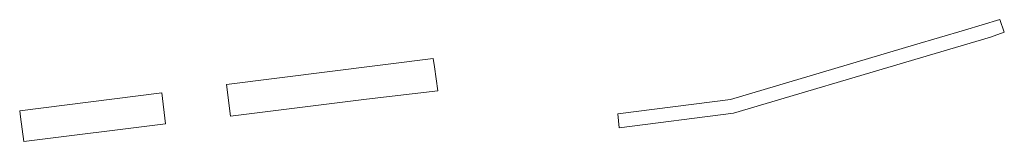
# Model space of a CAD drawing. Extents: x 212171 to 228808, y 571701 to 593093.
# Tile 52 of 97: x 223125.43 to 223160.65, y 584676.28 to 584680.65. Entities that reach past the tile are written whole.
import ezdxf

# ---------------------------------------------------------------- set-up
doc = ezdxf.new("R2010")
doc.units = 0
doc.layers.add('016 Alles planjaar 2023', color=72, linetype='Continuous', lineweight=20, true_color=0x1e90ff)

msp = doc.modelspace()

# ---------------------------------------------------------------- hatches: boundary and pattern name
at = {"layer": '016 Alles planjaar 2023', "true_color": 0x1e90ff}
h = msp.add_hatch(dxfattribs=at)
h.set_pattern_fill('DQ_CLEAR', color=72, style=0)
h.set_pattern_definition([])
h.paths.add_polyline_path([(223146.822, 584677.276), (223146.871, 584676.772), (223150.962, 584677.293), (223157.646, 584679.28), (223160.151, 584680.025), (223160.646, 584680.206), (223160.483, 584680.652), (223159.22, 584680.276), (223157.438, 584679.747), (223150.857, 584677.79), (223146.822, 584677.276)])
h = msp.add_hatch(dxfattribs=at)
h.set_pattern_fill('DQ_CLEAR', color=72, style=0)
h.set_pattern_definition([])
h.paths.add_polyline_path([(223140.22, 584679.255), (223132.828, 584678.318), (223132.967, 584677.192), (223137.836, 584677.792), (223140.388, 584678.091), (223140.263, 584678.958), (223140.22, 584679.255)])
h = msp.add_hatch(dxfattribs=at)
h.set_pattern_fill('DQ_CLEAR', color=72, style=0)
h.set_pattern_definition([])
h.paths.add_polyline_path([(223130.648, 584676.906), (223130.511, 584678.025), (223125.429, 584677.381), (223125.459, 584677.167), (223125.582, 584676.282), (223130.648, 584676.906)])

# ---------------------------------------------------------------- linework, layer by layer
at = {"layer": '016 Alles planjaar 2023', "color": 14, "true_color": 0x004000}
for points in [[(223146.822, 584677.276), (223146.871, 584676.772), (223150.962, 584677.293), (223157.646, 584679.28), (223160.151, 584680.025), (223160.646, 584680.206), (223160.483, 584680.652), (223159.22, 584680.276), (223157.438, 584679.747), (223150.857, 584677.79), (223146.822, 584677.276)], [(223140.22, 584679.255), (223132.828, 584678.318), (223132.967, 584677.192), (223137.836, 584677.792), (223140.388, 584678.091), (223140.263, 584678.958), (223140.22, 584679.255)], [(223130.648, 584676.906), (223130.511, 584678.025), (223125.429, 584677.381), (223125.459, 584677.167), (223125.582, 584676.282), (223130.648, 584676.906)]]:
    msp.add_lwpolyline(points, close=True, dxfattribs=at)

doc.saveas('drawing.dxf')
